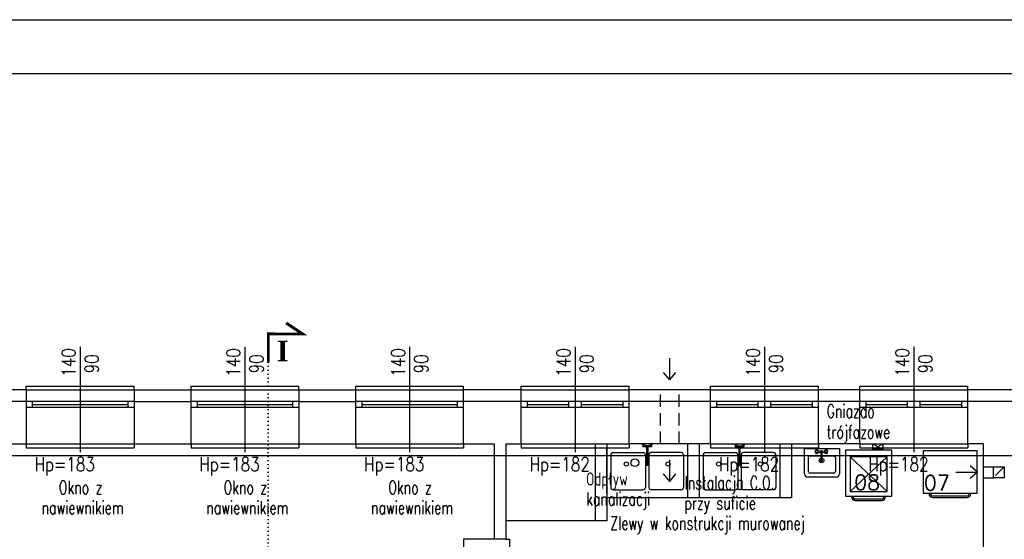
# Model space of a CAD drawing. Header units: millimetres. Extents: x 31969 to 285678, y -69766 to -1123.
# Tile 104 of 161: x 141825 to 143105, y -6386 to -5711. Entities that reach past the tile are written whole.
import ezdxf
from ezdxf.enums import TextEntityAlignment as Align
from ezdxf.lldxf.tags import DXFTag

# ---------------------------------------------------------------- set-up
doc = ezdxf.new("R2010")
doc.units = ezdxf.units.MM
doc.linetypes.add('DOT', pattern=[0.25, 0, -0.25])
doc.linetypes.add('KRE_16_8', pattern=[24, 16, -8])
for name, color, linetype in [('a-biblioteka', 251, 'Continuous'), ('a-izolacja 1', 3, 'Continuous'), ('a-opis 1', 3, 'Continuous'), ('a-opis 2', 1, 'Continuous'), ('a-opis stolarki 1', 3, 'Continuous'), ('a-opis technologii 1', 5, 'Continuous'), ('a-przekrój 1', 3, 'Continuous'), ('a-ramka', 7, 'Continuous'), ('a-stolarka okienna', 3, 'Continuous'), ('a-szkło', 4, 'Continuous'), ('a-wentylacja', 3, 'Continuous'), ('a-ściany istniejące murowane', 6, 'Continuous')]:
    doc.layers.add(name, color=color, linetype=linetype)
doc.styles.add('RS01507', font='romans.shx', dxfattribs={"width": 0.7, "height": 0.15})
doc.styles.add('STYLE2', font='timesbd.ttf')
doc.styles.add('WYMIAR', font='romans.shx', dxfattribs={"width": 0.8})
tags = doc.linetypes.add('DASHED', pattern=[0.75, 0.5, -0.25]).pattern_tags.tags
tags[6:7] = [DXFTag(74, 4), DXFTag(75, 0), DXFTag(340, '0'), DXFTag(46, 1.0), DXFTag(50, 0.0), DXFTag(44, 0.0), DXFTag(45, 0.0)]
tags[4:5] = [DXFTag(74, 4), DXFTag(75, 0), DXFTag(340, '0'), DXFTag(46, 1.0), DXFTag(50, 0.0), DXFTag(44, 0.0), DXFTag(45, 0.0)]

# ---------------------------------------------------------------- blocks, each defined once
blk = doc.blocks.new('A$C4F84698C')
at = {"layer": 'a-biblioteka'}
for p, q in [((1.4, 9.1), (1.7, 13)), ((3.4, 9.1), (3.1, 13)), ((1.7, 3.8), (1.4, 7.7)), ((2.4, 9.1), (13.8, 9.1)), ((2.4, 7.7), (13.8, 7.7)), ((3.1, 3.8), (3.4, 7.7)), ((13.8, 9.4), (14.5, 9.4)), ((13.8, 7.4), (14.5, 7.4))]:
    blk.add_line(p, q, dxfattribs=at)
for points in [[(13.1, 7.7, 0.009141), (13.1, 7.7, 0.100796), (13.4, 7.5, 0.104546), (13.8, 7.4, 0.104546), (14.1, 7.5, 0.100796), (14.4, 7.7, 0.095911), (14.6, 8, 0.09272), (14.7, 8.4, 0.09272), (14.6, 8.8, 0.095911), (14.4, 9.1, 0.100796), (14.1, 9.3, 0.104546), (13.8, 9.4, 0.104546), (13.4, 9.3, 0.100796), (13.1, 9.1, 0.009141), (13.1, 9.1, 0.09272)], [(13.8, 7.7, 0.104546), (14, 7.8, 0.100796), (14.2, 7.9, 0.095911), (14.3, 8.1, 0.09272), (14.4, 8.4, 0.09272), (14.3, 8.7, 0.095911), (14.2, 8.9, 0.100796), (14, 9, 0.104546), (13.8, 9.1, 0.104546)], [(14.5, 7.4, 0.104546), (14.8, 7.5, 0.100796), (15.1, 7.7, 0.095911), (15.3, 8, 0.09272), (15.4, 8.4, 0.09272), (15.3, 8.8, 0.095911), (15.1, 9.1, 0.100796), (14.8, 9.3, 0.104546), (14.5, 9.4, 0.104546)]]:
    blk.add_lwpolyline(points, format="xyb", dxfattribs=at)
for centre in [(2.4, 14.4), (2.4, 2.4)]:
    blk.add_circle(centre, 1.6, dxfattribs=at)
for centre, radius, start, end in [((2.4, 14.4), 2.4, 288.4795, 251.5205), ((2.4, 2.4), 2.4, 108.4795, 71.5205), ((2.4, 8.4), 1.2, 34.5181, 325.4819), ((2.4, 8.4), 0.68, 90, 270)]:
    blk.add_arc(centre, radius, start, end, dxfattribs=at)

msp = doc.modelspace()

# ---------------------------------------------------------------- linework, layer by layer
at = {"layer": 'a-biblioteka', "ltscale": 100}
for p, q in [((142573.07, -6261.86), (142573.07, -6361.86)), ((142588.07, -6261.86), (142588.07, -6361.86)), ((142693.07, -6261.86), (142693.07, -6331.86)), ((142708.07, -6261.86), (142708.07, -6331.86)), ((142813.07, -6261.86), (142813.07, -6331.86)), ((142828.07, -6261.86), (142828.07, -6331.86)), ((142933.84, -6269.1), (142946.95, -6261.86)), ((142933.84, -6261.86), (142946.95, -6269.1)), ((142844.99, -6267.95), (142890.38, -6267.95)), ((142844.99, -6300.96), (142844.99, -6267.95)), ((142850.15, -6297.87), (142850.15, -6279.3)), ((142852.21, -6277.24), (142883.16, -6277.24)), ((142885.22, -6279.3), (142885.22, -6297.87)), ((142890.38, -6267.95), (142890.38, -6300.96)), ((142886.26, -6305.09), (142849.12, -6305.09)), ((142883.16, -6299.93), (142852.21, -6299.93)), ((142828.07, -6331.86), (142588.07, -6331.86)), ((142588.07, -6361.86), (142457.07, -6361.86))]:
    msp.add_line(p, q, dxfattribs=at)
at = {"layer": 'a-biblioteka'}
for p, q in [((142588.07, -6326.86), (142588.07, -6266.86)), ((142634.93, -6263.05), (142634.93, -6265.69)), ((142646.29, -6265.69), (142634.93, -6265.69)), ((142636.29, -6263.05), (142636.29, -6264.33)), ((142644.93, -6264.33), (142636.29, -6264.33)), ((142639.93, -6265.69), (142639.93, -6288.52)), ((142641.29, -6265.69), (142641.29, -6288.52)), ((142644.93, -6263.05), (142644.93, -6264.33)), ((142646.29, -6263.05), (142646.29, -6265.69)), ((142754.85, -6263.05), (142754.85, -6265.69)), ((142754.85, -6265.69), (142766.21, -6265.69)), ((142756.21, -6263.05), (142756.21, -6264.33)), ((142756.21, -6264.33), (142764.85, -6264.33)), ((142759.85, -6265.69), (142759.85, -6288.52)), ((142761.21, -6265.69), (142761.21, -6288.52)), ((142764.85, -6263.05), (142764.85, -6264.33)), ((142766.21, -6263.05), (142766.21, -6265.69)), ((142593.32, -6276.3), (142593.32, -6318.4)), ((142596.32, -6273.3), (142635.32, -6273.3)), ((142638.32, -6276.3), (142638.32, -6318.4)), ((142642.83, -6276.3), (142642.83, -6318.4)), ((142684.83, -6273.3), (142645.83, -6273.3)), ((142687.83, -6276.3), (142687.83, -6318.4)), ((142713.32, -6276.3), (142713.32, -6318.4)), ((142716.32, -6273.3), (142755.32, -6273.3)), ((142758.32, -6276.3), (142758.32, -6318.4)), ((142762.83, -6276.3), (142762.83, -6318.4)), ((142804.83, -6273.3), (142765.83, -6273.3)), ((142807.83, -6276.3), (142807.83, -6318.4)), ((142958.4, -6269.89), (142898.4, -6269.89)), ((142898.4, -6269.89), (142898.4, -6329.89)), ((142904.4, -6323.89), (142952.4, -6278.89)), ((142904.4, -6278.89), (142952.4, -6323.89)), ((142952.4, -6278.89), (142904.4, -6278.89)), ((142904.4, -6278.89), (142904.4, -6323.89)), ((142952.4, -6323.89), (142952.4, -6278.89)), ((142958.4, -6329.89), (142958.4, -6269.89)), ((143069.22, -6271.02), (142999.22, -6271.02)), ((142999.22, -6271.02), (142999.22, -6326.02)), ((143069.22, -6326.02), (143069.22, -6271.02)), ((142639.61, -6288.52), (142639.61, -6289.23)), ((142641.61, -6288.52), (142641.61, -6289.23)), ((142759.53, -6288.52), (142759.53, -6289.23)), ((142761.53, -6288.52), (142761.53, -6289.23)), ((142596.32, -6321.4), (142635.32, -6321.4)), ((142684.83, -6321.4), (142645.83, -6321.4)), ((142716.32, -6321.4), (142755.32, -6321.4)), ((142804.83, -6321.4), (142765.83, -6321.4)), ((142898.4, -6329.89), (142958.4, -6329.89)), ((142904.4, -6323.89), (142952.4, -6323.89)), ((142905.94, -6330.39), (142905.94, -6329.89)), ((142950.4, -6330.39), (142950.4, -6329.89)), ((142999.22, -6326.02), (143069.22, -6326.02)), ((143006.77, -6326.52), (143006.77, -6326.02)), ((143011.77, -6329.52), (143056.23, -6329.52)), ((143011.77, -6331.52), (143056.23, -6331.52)), ((143061.23, -6326.52), (143061.23, -6326.02)), ((142910.94, -6333.39), (142945.4, -6333.39)), ((142910.94, -6335.39), (142945.4, -6335.39))]:
    msp.add_line(p, q, dxfattribs=at)
at = {"layer": 'a-biblioteka', "ltscale": 100}
msp.add_lwpolyline([(142946.95, -6261.86), (142946.95, -6269.1), (142933.84, -6269.1), (142933.84, -6261.86)], close=True, dxfattribs=at)
at = {"layer": 'a-biblioteka'}
for points in [[(142641.29, -6287.84, -0.0091413), (142641.32, -6287.86, -0.1007965), (142641.54, -6288.17, -0.104546), (142641.61, -6288.52, -0.104546), (142641.54, -6288.88, -0.1007965), (142641.32, -6289.18, -0.0959107), (142641, -6289.39, -0.0927204), (142640.61, -6289.46, -0.0927204), (142640.23, -6289.39, -0.0959107), (142639.9, -6289.18, -0.1007965), (142639.69, -6288.88, -0.104546), (142639.61, -6288.52, -0.104546), (142639.69, -6288.17, -0.1007965), (142639.9, -6287.86, -0.0091413), (142639.93, -6287.84, -0.0927204)], [(142641.61, -6289.23, -0.104546), (142641.54, -6289.58, -0.1007965), (142641.32, -6289.89, -0.0959107), (142641, -6290.09, -0.0927204), (142640.61, -6290.16, -0.0927204), (142640.23, -6290.09, -0.0959107), (142639.9, -6289.89, -0.1007965), (142639.69, -6289.58, -0.104546), (142639.61, -6289.23, -0.104546)], [(142641.29, -6288.52, -0.104546), (142641.24, -6288.75, -0.1007965), (142641.1, -6288.95, -0.0959107), (142640.88, -6289.09, -0.0927204), (142640.61, -6289.14, -0.0927204), (142640.34, -6289.09, -0.0959107), (142640.12, -6288.95, -0.1007965), (142639.98, -6288.75, -0.104546), (142639.93, -6288.52, -0.104546)], [(142759.85, -6287.84, 0.0091413), (142759.83, -6287.86, 0.1007965), (142759.61, -6288.17, 0.104546), (142759.53, -6288.52, 0.104546), (142759.61, -6288.88, 0.1007965), (142759.83, -6289.18, 0.0959107), (142760.15, -6289.39, 0.0927204), (142760.53, -6289.46, 0.0927204), (142760.92, -6289.39, 0.0959107), (142761.24, -6289.18, 0.1007965), (142761.46, -6288.88, 0.104546), (142761.53, -6288.52, 0.104546), (142761.46, -6288.17, 0.1007965), (142761.24, -6287.86, 0.0091413), (142761.21, -6287.84, 0.0927204)], [(142759.53, -6289.23, 0.104546), (142759.61, -6289.58, 0.1007965), (142759.83, -6289.89, 0.0959107), (142760.15, -6290.09, 0.0927204), (142760.53, -6290.16, 0.0927204), (142760.92, -6290.09, 0.0959107), (142761.24, -6289.89, 0.1007965), (142761.46, -6289.58, 0.104546), (142761.53, -6289.23, 0.104546)], [(142759.85, -6288.52, 0.104546), (142759.9, -6288.75, 0.1007965), (142760.04, -6288.95, 0.0959107), (142760.26, -6289.09, 0.0927204), (142760.53, -6289.14, 0.0927204), (142760.8, -6289.09, 0.0959107), (142761.02, -6288.95, 0.1007965), (142761.16, -6288.75, 0.104546), (142761.21, -6288.52, 0.104546)]]:
    msp.add_lwpolyline(points, format="xyb", dxfattribs=at)
for centre in [(142613.46, -6288.06), (142667.68, -6288.06), (142733.46, -6288.06), (142787.68, -6288.06)]:
    msp.add_circle(centre, 2.7, dxfattribs=at)
at = {"layer": 'a-biblioteka', "ltscale": 100}
msp.add_circle((142867.16, -6283.49), 3, dxfattribs=at)
at = {"layer": 'a-biblioteka'}
for centre, radius, start, end in [((142635.61, -6260.64), 2.5, 218.2213, 321.7787), ((142645.61, -6260.64), 2.5, 218.2213, 321.7787), ((142755.53, -6260.64), 2.5, 218.2213, 321.7787), ((142765.53, -6260.64), 2.5, 218.2213, 321.7787), ((142596.32, -6276.3), 3, 90, 180), ((142635.32, -6276.3), 3, 0, 90), ((142645.83, -6276.3), 3, 90, 180), ((142684.83, -6276.3), 3, 0, 90), ((142716.32, -6276.3), 3, 90, 180), ((142755.32, -6276.3), 3, 0, 90), ((142765.83, -6276.3), 3, 90, 180), ((142804.83, -6276.3), 3, 0, 90), ((142596.32, -6318.4), 3, 180, 270), ((142635.32, -6318.4), 3, 270, 0), ((142645.83, -6318.4), 3, 180, 270), ((142684.83, -6318.4), 3, 270, 0), ((142716.32, -6318.4), 3, 180, 270), ((142755.32, -6318.4), 3, 270, 0), ((142765.83, -6318.4), 3, 180, 270), ((142804.83, -6318.4), 3, 270, 0), ((142910.94, -6330.39), 5, 180, 270), ((142910.94, -6330.39), 3, 170.40593, 270), ((142945.4, -6330.39), 3, 270, 9.59407), ((142945.4, -6330.39), 5, 270, 0), ((143011.77, -6326.52), 5, 180, 270), ((143011.77, -6326.52), 3, 170.40593, 270), ((143056.23, -6326.52), 3, 270, 9.59407), ((143056.23, -6326.52), 5, 270, 0)]:
    msp.add_arc(centre, radius, start, end, dxfattribs=at)
at = {"layer": 'a-biblioteka', "ltscale": 100}
for centre, radius, start, end in [((142852.21, -6279.3), 2.06, 90, 180), ((142883.16, -6279.3), 2.06, 0, 90), ((142849.12, -6300.96), 4.13, 180, 270), ((142852.21, -6297.87), 2.06, 180, 270), ((142883.16, -6297.87), 2.06, 270, 0), ((142886.26, -6300.96), 4.13, 270, 0)]:
    msp.add_arc(centre, radius, start, end, dxfattribs=at)
at = {"layer": 'a-izolacja 1'}
for p, q in [((141834.07, -6206.86), (141726.07, -6206.86)), ((141974.07, -6206.86), (142048.07, -6206.86)), ((142188.07, -6206.86), (142262.07, -6206.86)), ((142477.07, -6206.86), (142402.07, -6206.86)), ((142723.07, -6206.86), (142617.07, -6206.86)), ((142917.07, -6206.86), (142863.07, -6206.86)), ((143295.35, -6206.86), (143057.07, -6206.86))]:
    msp.add_line(p, q, dxfattribs=at)
at = {"layer": 'a-opis 1', "linetype": 'DOT', "ltscale": 20}
msp.add_line((142148.48, -6155.97), (142148.5, -7152.57), dxfattribs=at)
at = {"layer": 'a-opis 2', "const_width": 3.74}
msp.add_lwpolyline([(142148.48, -6155.97), (142148.5, -6119.09), (142193.01, -6119.12), (142171.65, -6104.88)], dxfattribs=at)
at = {"layer": 'a-opis stolarki 1'}
for p, q in [((141904.07, -6135.65), (141904.07, -6272.78)), ((142118.07, -6135.65), (142118.07, -6272.78)), ((142332.07, -6135.65), (142332.07, -6272.78)), ((142547.07, -6135.65), (142547.07, -6272.78)), ((142793.07, -6135.65), (142793.07, -6272.78)), ((142987.07, -6135.65), (142987.07, -6272.78))]:
    msp.add_line(p, q, dxfattribs=at)
at = {"layer": 'a-przekrój 1', "ltscale": 100}
msp.add_circle((142624.64, -6286.38), 5, dxfattribs=at)
at = {"layer": 'a-ramka', "ltscale": 0.5}
for points in [[(144793.33, -8680.89), (139893.33, -8680.89), (139893.33, -5710.89), (144793.33, -5710.89)], [(140143.33, -5780.89), (144723.33, -5780.89), (144723.33, -8610.89), (140143.33, -8610.89)]]:
    msp.add_lwpolyline(points, close=True, dxfattribs=at)
at = {"layer": 'a-stolarka okienna', "ltscale": 40}
for p, q in [((141834.07, -6191.86), (141834.07, -6186.86)), ((141834.07, -6186.86), (141974.07, -6186.86)), ((141974.07, -6191.86), (141974.07, -6186.86)), ((142048.07, -6191.86), (142048.07, -6186.86)), ((142048.07, -6186.86), (142188.07, -6186.86)), ((142188.07, -6191.86), (142188.07, -6186.86)), ((142262.07, -6191.86), (142262.07, -6186.86)), ((142262.07, -6186.86), (142402.07, -6186.86)), ((142402.07, -6191.86), (142402.07, -6186.86)), ((142477.07, -6191.86), (142477.07, -6186.86)), ((142477.07, -6186.86), (142617.07, -6186.86)), ((142617.07, -6191.86), (142617.07, -6186.86)), ((142723.07, -6191.86), (142723.07, -6186.86)), ((142723.07, -6186.86), (142863.07, -6186.86)), ((142863.07, -6191.86), (142863.07, -6186.86)), ((142917.07, -6191.86), (142917.07, -6186.86)), ((142917.07, -6186.86), (143057.07, -6186.86)), ((143057.07, -6191.86), (143057.07, -6186.86)), ((141834.07, -6261.86), (141834.07, -6266.86)), ((141834.07, -6266.86), (141974.07, -6266.86)), ((141974.07, -6261.86), (141974.07, -6266.86)), ((142048.07, -6261.86), (142048.07, -6266.86)), ((142048.07, -6266.86), (142188.07, -6266.86)), ((142188.07, -6261.86), (142188.07, -6266.86)), ((142262.07, -6261.86), (142262.07, -6266.86)), ((142262.07, -6266.86), (142402.07, -6266.86)), ((142402.07, -6261.86), (142402.07, -6266.86)), ((142477.07, -6261.86), (142477.07, -6266.86)), ((142477.07, -6266.86), (142617.07, -6266.86)), ((142617.07, -6261.86), (142617.07, -6266.86)), ((142723.07, -6261.86), (142723.07, -6266.86)), ((142723.07, -6266.86), (142863.07, -6266.86)), ((142863.07, -6261.86), (142863.07, -6266.86)), ((142917.07, -6261.86), (142917.07, -6266.86)), ((142917.07, -6266.86), (143057.07, -6266.86)), ((143057.07, -6261.86), (143057.07, -6266.86)), ((142442.07, -6385.86), (142402.07, -6385.86)), ((142402.07, -6385.86), (142402.07, -6770.86)), ((142457.07, -6385.86), (142462.07, -6385.86)), ((142462.07, -6510.86), (142462.07, -6385.86))]:
    msp.add_line(p, q, dxfattribs=at)
at = {"layer": 'a-stolarka okienna', "linetype": 'DASHED', "lineweight": 25, "ltscale": 20}
for p, q in [((141834.07, -6191.86), (141974.07, -6191.86)), ((142048.07, -6191.86), (142188.07, -6191.86)), ((142262.07, -6191.86), (142402.07, -6191.86)), ((142477.07, -6191.86), (142617.07, -6191.86)), ((142723.07, -6191.86), (142863.07, -6191.86)), ((142917.07, -6191.86), (143057.07, -6191.86)), ((141834.07, -6261.86), (141974.07, -6261.86)), ((142048.07, -6261.86), (142188.07, -6261.86)), ((142262.07, -6261.86), (142402.07, -6261.86)), ((142477.07, -6261.86), (142617.07, -6261.86)), ((142723.07, -6261.86), (142863.07, -6261.86)), ((142917.07, -6261.86), (143057.07, -6261.86))]:
    msp.add_line(p, q, dxfattribs=at)
at = {"layer": 'a-stolarka okienna'}
for p, q in [((141974.07, -6206.86), (141834.07, -6206.86)), ((141974.07, -6214.86), (141834.3, -6214.86)), ((141842.3, -6214.86), (141842.3, -6206.86)), ((141966.3, -6214.86), (141966.3, -6206.86)), ((142188.07, -6206.86), (142048.07, -6206.86)), ((142188.07, -6214.86), (142048.3, -6214.86)), ((142056.3, -6214.86), (142056.3, -6206.86)), ((142180.3, -6214.86), (142180.3, -6206.86)), ((142402.07, -6206.86), (142262.07, -6206.86)), ((142402.07, -6214.86), (142262.3, -6214.86)), ((142270.3, -6214.86), (142270.3, -6206.86)), ((142394.3, -6214.86), (142394.3, -6206.86)), ((142617.07, -6206.86), (142477.07, -6206.86)), ((142617.07, -6214.86), (142477.3, -6214.86)), ((142485.3, -6214.86), (142485.3, -6206.86)), ((142538.85, -6214.86), (142538.85, -6206.86)), ((142555.3, -6214.86), (142555.3, -6206.86)), ((142609.3, -6214.86), (142609.3, -6206.86)), ((142863.07, -6206.86), (142723.07, -6206.86)), ((142863.07, -6214.86), (142723.3, -6214.86)), ((142731.3, -6214.86), (142731.3, -6206.86)), ((142784.85, -6214.86), (142784.85, -6206.86)), ((142801.3, -6214.86), (142801.3, -6206.86)), ((142855.3, -6214.86), (142855.3, -6206.86)), ((143057.07, -6206.86), (142917.07, -6206.86)), ((143057.07, -6214.86), (142917.3, -6214.86)), ((142925.3, -6214.86), (142925.3, -6206.86)), ((142978.85, -6214.86), (142978.85, -6206.86)), ((142995.3, -6214.86), (142995.3, -6206.86)), ((143049.3, -6214.86), (143049.3, -6206.86))]:
    msp.add_line(p, q, dxfattribs=at)
at = {"layer": 'a-stolarka okienna', "linetype": 'DASHED', "lineweight": 25, "ltscale": 40}
msp.add_line((140928.07, -6276.86), (143121.07, -6276.86), dxfattribs=at)
at = {"layer": 'a-szkło', "ltscale": 2}
for p, q in [((141842.3, -6210.86), (141966.3, -6210.86)), ((142056.3, -6210.86), (142180.3, -6210.86)), ((142270.3, -6210.86), (142394.3, -6210.86)), ((142485.3, -6210.86), (142538.85, -6210.86)), ((142555.3, -6210.86), (142609.3, -6210.86)), ((142731.3, -6210.86), (142784.85, -6210.86)), ((142801.3, -6210.86), (142855.3, -6210.86)), ((142925.3, -6210.86), (142978.85, -6210.86)), ((142995.3, -6210.86), (143049.3, -6210.86))]:
    msp.add_line(p, q, dxfattribs=at)
at = {"layer": 'a-wentylacja', "linetype": 'DASHED', "ltscale": 0.009}
for p, q in [((142669.9, -6178.74), (142669.9, -6150.62)), ((142669.9, -6178.74), (142661.75, -6168.99)), ((142669.9, -6178.74), (142678.04, -6168.99)), ((142669.9, -6310.57), (142669.9, -6282.45)), ((143069.83, -6298.64), (143060.08, -6290.49)), ((142669.9, -6310.57), (142661.75, -6300.82)), ((142669.9, -6310.57), (142678.04, -6300.82)), ((143041.71, -6298.64), (143069.83, -6298.64)), ((143069.83, -6298.64), (143060.08, -6306.79))]:
    msp.add_line(p, q, dxfattribs=at)
at = {"layer": 'a-wentylacja', "linetype": 'KRE_16_8'}
for p, q in [((142658.07, -6261.86), (142658.07, -6191.86)), ((142682.07, -6261.86), (142682.07, -6191.86)), ((143077.07, -6291.86), (143090.58, -6291.86)), ((143104.58, -6291.86), (143090.58, -6305.86)), ((143077.07, -6305.86), (143090.58, -6305.86))]:
    msp.add_line(p, q, dxfattribs=at)
msp.add_lwpolyline([(143104.58, -6305.86), (143090.58, -6305.86), (143090.58, -6291.86), (143104.58, -6291.86)], close=True, dxfattribs=at)
at = {"layer": 'a-ściany istniejące murowane'}
for p, q in [((141834.07, -6191.86), (141726.07, -6191.86)), ((141834.07, -6191.86), (141834.07, -6261.86)), ((141974.07, -6191.86), (141974.07, -6261.86)), ((141974.07, -6191.86), (142048.07, -6191.86)), ((142048.07, -6261.86), (142048.07, -6191.86)), ((142188.07, -6191.86), (142188.07, -6261.86)), ((142188.07, -6191.86), (142262.07, -6191.86)), ((142262.07, -6261.86), (142262.07, -6191.86)), ((142402.07, -6261.86), (142402.07, -6191.86)), ((142477.07, -6191.86), (142402.07, -6191.86)), ((142477.07, -6261.86), (142477.07, -6191.86)), ((142617.07, -6261.86), (142617.07, -6191.86)), ((142723.07, -6191.86), (142617.07, -6191.86)), ((142723.07, -6261.86), (142723.07, -6191.86)), ((142863.07, -6261.86), (142863.07, -6191.86)), ((142917.07, -6191.86), (142863.07, -6191.86)), ((142917.07, -6261.86), (142917.07, -6191.86)), ((143057.07, -6261.86), (143057.07, -6191.86)), ((143295.35, -6191.86), (143057.07, -6191.86)), ((141726.07, -6261.86), (141834.07, -6261.86)), ((141974.07, -6261.86), (142048.07, -6261.86)), ((142188.07, -6261.86), (142262.07, -6261.86)), ((142402.07, -6261.86), (142442.07, -6261.86)), ((142442.07, -6261.86), (142442.07, -6385.86)), ((142457.07, -6261.86), (142457.07, -6385.86)), ((142457.07, -6261.86), (142477.07, -6261.86)), ((142723.07, -6261.86), (142617.07, -6261.86)), ((142917.07, -6261.86), (142863.07, -6261.86)), ((143077.07, -6261.86), (143057.07, -6261.86)), ((143077.07, -6261.86), (143077.07, -6814.86)), ((142457.07, -6385.86), (142442.07, -6385.86))]:
    msp.add_line(p, q, dxfattribs=at)

# ---------------------------------------------------------------- block references
at = {"layer": 'a-biblioteka', "ltscale": 100, "rotation": 270}
msp.add_blockref('A$C4F84698C', (142858.61, -6269.56), dxfattribs=at)

# ---------------------------------------------------------------- texts
at = {"layer": 'a-opis 1', "ltscale": 40, "style": 'RS01507', "width": 0.7}
for s, height, p in [('Gniazdo', 17.103, (142873.72, -6219.43)), ('trójfazowe', 17.103, (142873.72, -6246.38)), ('Odpływ ', 17.103, (142561.3, -6307.47)), ('Instalacja C.O.', 17.1027, (142689.26, -6312.5)), ('Okno z ', 17.103, (141876.27, -6318.49)), ('Okno z ', 17.103, (142090.27, -6318.49)), ('Okno z ', 17.103, (142304.27, -6318.49)), ('kanalizacji', 17.1027, (142561.3, -6333.42)), ('przy suficie', 17.1027, (142688.99, -6338.71)), ('nawiewnikiem', 17.1027, (141853.86, -6344.69)), ('nawiewnikiem', 17.1027, (142067.86, -6344.69)), ('nawiewnikiem', 17.1027, (142281.86, -6344.69)), ('Zlewy w konstrukcji murowanej', 17.1027, (142592.69, -6364.9))]:
    msp.add_text(s, height=height, dxfattribs=at).set_placement(p, align=Align.MIDDLE_LEFT)
at = {"layer": 'a-opis 2', "style": 'STYLE2', "text_generation_flag": 6}
msp.add_text('I', height=26.96, rotation=179.93136, dxfattribs=at).set_placement((142159.09, -6154.75))
at = {"layer": 'a-opis stolarki 1', "char_height": 18, "width": 35.8438, "attachment_point": 7, "rotation": 90, "style": 'WYMIAR'}
for insert in [(141928.05, -6174.64), (142142.05, -6174.64), (142356.05, -6174.64), (142571.05, -6174.64), (142817.05, -6174.64), (143011.05, -6174.64)]:
    msp.add_mtext('{\\W0.995659; }\\P 140\\P{\\W0.34804; }90', dxfattribs=dict(at, insert=insert))
at = {"layer": 'a-opis stolarki 1', "char_height": 18, "width": 35.8438, "attachment_point": 9, "style": 'WYMIAR'}
for s, insert in [('Hp=183', (141923.18, -6303.18)), ('Hp=183', (142137.18, -6303.18)), ('Hp=183', (142351.18, -6303.18)), ('Hp=182', (142566.18, -6303.18)), ('Hp=182', (142812.18, -6303.18)), ('Hp=182', (143006.18, -6303.18))]:
    msp.add_mtext(s, dxfattribs=dict(at, insert=insert))
at = {"layer": 'a-opis technologii 1', "style": 'WYMIAR'}
for s, p in [('08', (142909.61, -6321.5)), ('07', (143000.21, -6322.25))]:
    msp.add_text(s, height=19.5, dxfattribs=at).set_placement(p)

doc.saveas('drawing.dxf')
